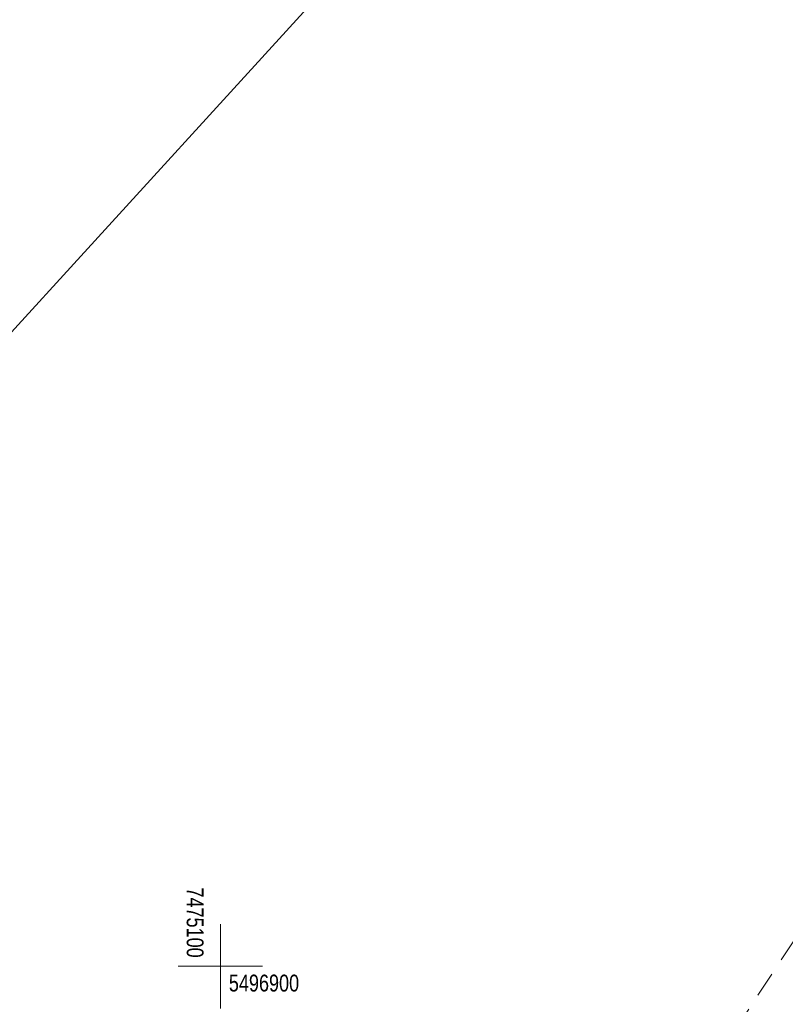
# Model space of a CAD drawing. Header units: metres. Extents: x -1 to 7476305, y 0 to 5497191.
# Tile 66 of 115: x 7475088 to 7475133, y 5496898 to 5496956. Entities that reach past the tile are written whole.
import ezdxf
from ezdxf.enums import TextEntityAlignment as Align

# ---------------------------------------------------------------- set-up
doc = ezdxf.new("R2010")
doc.units = ezdxf.units.M
doc.linetypes.add('EGBO02-500', pattern=[2.5, 1.5, -1])
doc.layers.add('C-DROGI-SYTUACJA', color=7, linetype='Continuous')
for name, color, linetype, lineweight, true_color in [('EGBO02', 7, 'Continuous', 5, 0x0a0909), ('RAMKA_DRUK', 7, 'Continuous', 5, 0x0a0909), ('RTPW01', 7, 'Continuous', 5, 0x0a0909), ('Warstwa 1', 7, 'Continuous', 5, 0x0a0909)]:
    doc.layers.add(name, color=color, linetype=linetype, lineweight=lineweight, true_color=true_color)
doc.styles.add('Style-WORKING_1250', font='WORKING_1250.shx')

# ---------------------------------------------------------------- blocks, each defined once
blk = doc.blocks.new('MDCP_klauzula')
at = {"layer": 'EGBO02', "color": 252, "linetype": 'EGBO02-500', "lineweight": 18, "flags": 128}
blk.add_lwpolyline([(7474841.222, 5496643.003), (7474887.135, 5496580.225), (7474952.717, 5496636.531), (7475011.487, 5496696.697), (7475042.452, 5496728.267), (7475075.818, 5496754.639), (7475151.981, 5496814.306), (7475207.79, 5496879.799), (7475244.471, 5496937.344), (7475261.934, 5496992.564), (7475290.267, 5497036.604), (7475361.871, 5497109.05), (7475312.93, 5497156.379), (7475281.54, 5497123.712), (7475238.605, 5497076.129), (7475203.102, 5497029.307), (7475176.13, 5496968.87), (7475152.282, 5496929.365), (7475127.016, 5496890.885), (7475061.018, 5496837.939), (7474956.291, 5496739.91), (7474841.222, 5496643.003)], close=True, dxfattribs=at)
at = {"layer": 'RAMKA_DRUK', "color": 252, "linetype": 'Continuous', "lineweight": 18, "flags": 128}
blk.add_lwpolyline([(7475318.821, 5497191.059), (7474803.963, 5496626.712), (7474911.083, 5496528.986), (7475425.94, 5497093.333)], dxfattribs=at)
at = {"layer": 'Warstwa 1', "color": 252, "linetype": 'Continuous', "lineweight": 18}
for p, q in [((7475100, 5496902.5), (7475100, 5496897.5)), ((7475097.5, 5496900), (7475102.5, 5496900))]:
    blk.add_line(p, q, dxfattribs=at)
at = {"layer": 'Warstwa 1', "color": 252, "linetype": 'Continuous', "lineweight": 18, "style": 'Style-WORKING_1250', "width": 0.8}
blk.add_text('7475100', height=1, rotation=270, dxfattribs=at).set_placement((7475099, 5496900.506), align=Align.TOP_RIGHT)
blk.add_text('5496900', height=1, dxfattribs=at).set_placement((7475100.5, 5496898.5))

msp = doc.modelspace()

# ---------------------------------------------------------------- block references
at = {"layer": 'RTPW01', "color": 18, "lineweight": 30, "true_color": 0x000000}
msp.add_blockref('MDCP_klauzula', (0, 0), dxfattribs=at)

# ---------------------------------------------------------------- next in the draw order: linework, layer by layer
at = {"layer": 'C-DROGI-SYTUACJA', "color": 1, "linetype": 'Continuous', "lineweight": 15, "ltscale": 0.5, "flags": 128}
msp.add_lwpolyline([(7475192.33, 5496923.641, -0.078613), (7475123.285, 5496834.811)], format="xyb", dxfattribs=at)

doc.saveas('drawing.dxf')
